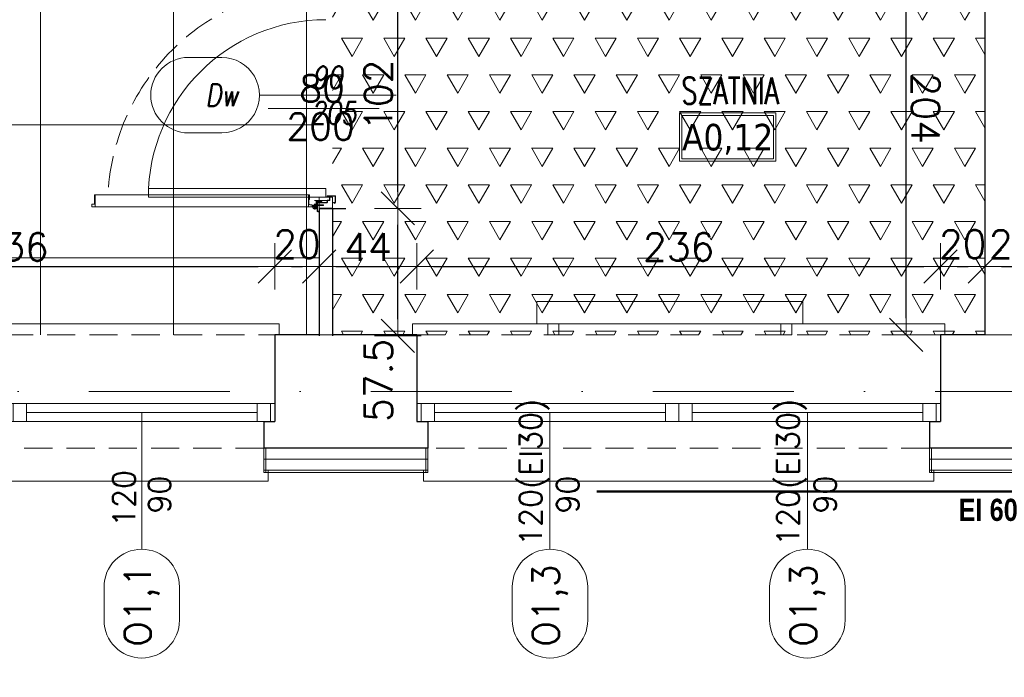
# Model space of a CAD drawing. Header units: millimetres. Extents: x 28291 to 177760, y -399809 to -170937.
# Tile 96 of 256: x 49371 to 49814, y -195729 to -195433. Entities that reach past the tile are written whole.
import ezdxf
from ezdxf.enums import TextEntityAlignment as Align

# ---------------------------------------------------------------- set-up
doc = ezdxf.new("R2010")
doc.units = ezdxf.units.MM
for name, pattern in [('2_3', [1, 0.5, -0.5]), ('CENTER', [0.6, 0.375, -0.075, 0.075, -0.075]), ('DASHDOT', [25.4, 12.7, -6.35, 0, -6.35]), ('HIDDEN', [9.525, 6.35, -3.175]), ('Hidden Line', [391.222223, 282.222223, -109])]:
    doc.linetypes.add(name, pattern=pattern)
doc.layers.get('0').update_dxf_attribs({"lineweight": 0})
for name, color, linetype, lineweight in [('! WYPOSAŻENIE', 252, 'Continuous', 5), ('!! 0_ Istn-sciany', 3, 'Continuous', 30), ('!! 0_ Istn-widok', 1, 'Continuous', 15), ('!! 0_Istn-cienka', 4, 'Continuous', 9), ('!! 0_Opis_pom', 9, 'Continuous', 13), ('!! 1  WYDZIELENIE PPOŻ', 252, 'Continuous', 0), ('!! 2_Drzwi - nowe remont', 33, 'Continuous', 9), ('!! 2_drzwi opis', 151, 'Continuous', 9), ('!! 2_posadzki gres 2 - komu', 200, 'Continuous', 9), ('!! 2_posadzki winyle 1', 31, 'Continuous', 9), ('!! wymiary osi', 250, 'Continuous', 9), ('0-osie-liniA', 14, 'DASHDOT', 5)]:
    doc.layers.add(name, color=color, linetype=linetype, lineweight=lineweight)
for name, color, linetype, lineweight, true_color in [('!! 0_ Istn-okna - wymienione', 9, 'Continuous', 13, 0x808080), ('!! 0_Opis_okna - zrealizowane', 7, 'Continuous', 15, 0xb3b3b3), ('!! 1_tynk zewn nowy wykon.', 7, 'Continuous', 13, 0x949494), ('!! 2_remont ocieplenie wykon', 7, 'Continuous', 13, 0x949494)]:
    doc.layers.add(name, color=color, linetype=linetype, lineweight=lineweight, true_color=true_color)
doc.layers.add('!! 0_Istn-grzejniki', color=7, linetype='Continuous', lineweight=0, plot=False)
doc.layers.add('!! 2_WYBURZENIA DO REMONTU', color=7, linetype='Continuous', lineweight=0, true_color=0x4d4d4d, plot=False)
doc.styles.add('50', font='ROMANS.shx', dxfattribs={"width": 0.8, "height": 10})
doc.styles.add('ARCHETYP', font='romans.shx', dxfattribs={"height": 15})
doc.styles.add('ARIAL', font='tahoma.ttf')
doc.styles.add('STYLE7', font='ARIALNB.TTF')
doc.styles.add('TXT', font='simplex.shx')
doc.linetypes.add('ZIGZAG', pattern='A,0.00254,-5.08,[131,ltypeshp.shx,S=5.08,R=0,X=-5.08,Y=0],-10.16,[131,ltypeshp.shx,S=5.08,R=180,X=5.08,Y=0],-5.08', length=20.32254)
doc.dimstyles.new('DIM50', dxfattribs={"dimscale": 5, "dimtxt": 2.5, "dimasz": 1.5, "dimexe": 0, "dimexo": 0, "dimgap": 0.5, "dimtad": 1, "dimdec": 4, "dimrnd": 0.5, "dimdsep": 46, "dimtxsty": 'TXT', "dimblk1": 'TICK1', "dimblk2": 'TICK1', "dimsah": 1, "dimcen": 0, "dimse1": 1, "dimse2": 1, "dimclrd": 1, "dimclre": 7, "dimclrt": 9, "dimadec": 0, "dimazin": 0, "dimtfac": 1, "dimtdec": 4, "dimtmove": 2, "dimatfit": 3, "dimldrblk": 'TICK1', "dimfxl": 1, "dimtolj": 1, "dimarcsym": 0})

# ---------------------------------------------------------------- blocks, each defined once
blk = doc.blocks.new('BLOK OSI')
at = {"layer": '0-osie-liniA', "ltscale": 5}
blk.add_lwpolyline([(48639.33021, -195663.0883), (55424.2848, -195663.0883)], dxfattribs=at)
blk = doc.blocks.new('zaw-dr-90-p')
at = {"color": 2, "linetype": 'CENTER', "ltscale": 0.2}
for p, q in [((12, 0), (-12, 0)), ((0, 12), (0, -12)), ((24.5, 24), (31, 24)), ((24.5, 19), (31, 19))]:
    blk.add_line(p, q, dxfattribs=at)
at = {"ltscale": 0.2}
for p, q in [((10, 12), (6.5, 12)), ((10, 0), (10, 6.5))]:
    blk.add_line(p, q, dxfattribs=at)
blk.add_lwpolyline([(0, 6.5), (23.5, 6.5, 0.414214), (28, 11), (28, 31), (24.5, 31), (24.5, 11, -0.414214), (23.5, 10), (0, 10, 4.561698), (7.6, 6.5), (4.9, 4.2)], format="xyb", dxfattribs=at)
blk.add_lwpolyline([(-0.2, -0.2), (-2.5, -0.2), (-2.5, 0.2), (-0.2, 0.2), (-0.2, 2.5), (0.2, 2.5), (0.2, 0.2), (2.8, 0.2), (2.8, -0.2), (0.2, -0.2), (0.2, -2.8), (-0.2, -2.8)], close=True)
blk.add_lwpolyline([(10, 10), (10, 39), (6.5, 39), (6.5, 10)], dxfattribs=at)
blk.add_circle((0, 0), 6.5, dxfattribs=at)
blk = doc.blocks.new('drzwi 90- sc 12')
for p, q in [((-13620.32, 20410.16), (-13620.32, 20313.77)), ((-13614.92, 20409.86), (-13620.32, 20409.86)), ((-13616.12, 20410.26), (-13620.22, 20410.26)), ((-13616.12, 20410.26), (-13620, 20410.26)), ((-13618.17, 20410.26), (-13616.22, 20410.26)), ((-13618.17, 20410.26), (-13616.22, 20410.26)), ((-13616.12, 20410.26), (-13616.12, 20411.46)), ((-13616.12, 20411.46), (-13615.02, 20411.46)), ((-13614.92, 20411.36), (-13614.92, 20313.77)), ((-13620.32, 20313.47), (-13620.32, 20317.97)), ((-13614.92, 20312.27), (-13614.92, 20317.97)), ((-13614.92, 20313.77), (-13620.32, 20313.77)), ((-13618.22, 20313.37), (-13620.22, 20313.37)), ((-13618.22, 20313.67), (-13618.22, 20313.37)), ((-13618.22, 20313.67), (-13616.42, 20313.67)), ((-13617.77, 20311.12), (-13617.77, 20305.72)), ((-13617.77, 20311.12), (-13617.77, 20305.72)), ((-13616.17, 20309.92), (-13616.17, 20311.02)), ((-13615.92, 20313.17), (-13615.92, 20312.17)), ((-13615.92, 20312.17), (-13615.02, 20312.17)), ((-13715.57, 20308.32), (-13715.57, 20308.56)), ((-13715.57, 20307.69), (-13715.57, 20308.56)), ((-13715.57, 20307.82), (-13715.57, 20308.56)), ((-13715.57, 20307.72), (-13715.37, 20307.72)), ((-13616.17, 20309.92), (-13617.37, 20309.92)), ((-13715.77, 20301.96), (-13716.27, 20301.96)), ((-13616.77, 20301.96), (-13616.27, 20301.96))]:
    blk.add_line(p, q)
for points in [[(-13665.27, 20284.96), (-13665.27, 20325.83)], [(-13615.57, 20309.64), (-13615.32, 20309.64), (-13615.32, 20309.82), (-13616.32, 20309.82), (-13616.32, 20309.64), (-13615.92, 20309.64)]]:
    blk.add_lwpolyline(points)
at = {"lineweight": 30}
for points in [[(-13716.27, 20308.92), (-13721.27, 20308.92)], [(-13716.27, 20308.92), (-13716.27, 20296.92)], [(-13614.27, 20308.92), (-13609.27, 20308.92)], [(-13614.27, 20308.92), (-13614.27, 20296.92)]]:
    blk.add_lwpolyline(points, dxfattribs=at)
at = {"ltscale": 0.2}
for points in [[(-13715.57, 20307.51), (-13715.57, 20309.48, 0.414214), (-13715.91, 20309.82), (-13719.43, 20309.82, 0.414214), (-13719.77, 20309.48), (-13719.77, 20308.92), (-13719.59, 20308.92), (-13719.59, 20309.48, -0.414214), (-13719.43, 20309.64), (-13716.97, 20309.64)], [(-13716.97, 20309.64), (-13715.91, 20309.64, -0.414214), (-13715.75, 20309.48), (-13715.75, 20307.51)], [(-13715.75, 20307.76), (-13715.75, 20305.58, 0.414214), (-13715.41, 20305.24), (-13714.96, 20305.24, -0.414214), (-13714.8, 20305.08), (-13714.8, 20304.48, 0.414214), (-13714.46, 20304.14), (-13713.28, 20304.14, 0.414214), (-13712.94, 20304.48), (-13712.94, 20305.15, -1), (-13712.75, 20305.15), (-13712.75, 20301.96, -0.414214), (-13712.91, 20301.8), (-13715.43, 20301.8, -0.414214), (-13715.59, 20301.96), (-13715.59, 20302.52), (-13715.77, 20302.52), (-13715.77, 20301.96, 0.414214), (-13715.43, 20301.62), (-13712.91, 20301.62, 0.414214), (-13712.57, 20301.96), (-13712.57, 20305.15, 1), (-13713.12, 20305.15), (-13713.12, 20304.48, -0.414214), (-13713.28, 20304.32), (-13714.46, 20304.32, -0.414214), (-13714.62, 20304.48), (-13714.62, 20305.08, 0.414214), (-13714.96, 20305.42), (-13715.41, 20305.42, -0.414214), (-13715.57, 20305.58), (-13715.57, 20307.64)], [(-13615.92, 20309.64), (-13616.63, 20309.64, 0.414214), (-13616.79, 20309.48), (-13616.79, 20305.58, -0.414214), (-13617.13, 20305.24), (-13617.58, 20305.24, 0.414214), (-13617.74, 20305.08), (-13617.74, 20304.48, -0.414214), (-13618.08, 20304.14), (-13619.26, 20304.14, -0.414214), (-13619.6, 20304.48), (-13619.6, 20305.15, 1), (-13619.79, 20305.15), (-13619.79, 20301.96, 0.414214), (-13619.63, 20301.8), (-13617.11, 20301.8, 0.414214), (-13616.95, 20301.96), (-13616.95, 20302.52), (-13616.77, 20302.52), (-13616.77, 20301.96, -0.414214), (-13617.11, 20301.62), (-13619.63, 20301.62, -0.414214), (-13619.97, 20301.96), (-13619.97, 20305.15, -1), (-13619.42, 20305.15), (-13619.42, 20304.48, 0.414214), (-13619.26, 20304.32), (-13618.08, 20304.32, 0.414214), (-13617.92, 20304.48), (-13617.92, 20305.08, -0.414214), (-13617.58, 20305.42), (-13617.13, 20305.42, 0.414214), (-13616.97, 20305.58), (-13616.97, 20309.48, -0.414214), (-13616.63, 20309.82), (-13613.11, 20309.82, -0.414214), (-13612.77, 20309.48), (-13612.77, 20308.92), (-13612.95, 20308.92), (-13612.95, 20309.48, 0.414214), (-13613.11, 20309.64), (-13615.57, 20309.64)]]:
    blk.add_lwpolyline(points, format="xyb", dxfattribs=at)
blk.add_lwpolyline([(-13616.79, 20308.82), (-13616.97, 20308.82), (-13616.97, 20307.42), (-13616.79, 20307.42)], close=True)
for centre, radius, start, end in [((-13620.22, 20410.16), 0.1, 90, 180), ((-13615.02, 20411.36), 0.1, 0, 90), ((-13620.22, 20313.47), 0.1, 180, 270), ((-13616.42, 20313.17), 0.5, 0, 90), ((-13616.27, 20311.02), 0.1, 0, 90), ((-13615.02, 20312.27), 0.1, 270, 0)]:
    blk.add_arc(centre, radius, start, end)
at = {"linetype": 'Hidden Line', "lineweight": 9, "ltscale": 0.05}
blk.add_arc((-13615.5, 20305.14), 99.12, 94.8005, 177.6944, dxfattribs=at)
at = {"xscale": 0.09999999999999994, "yscale": 0.09999999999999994, "zscale": 0.09999999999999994, "rotation": 180.0000000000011}
blk.add_blockref('zaw-dr-90-p', (-13614.92, 20310.92), dxfattribs=at)
blk = doc.blocks.new('1_ok-opis')
blk.add_line((0, 111.61), (0, 50))
for points in [[(-17, 128.61), (-17, 143.61)], [(17, 128.61), (17, 143.61)]]:
    blk.add_lwpolyline(points)
for centre, start, end in [((0, 143.61), 0, 180), ((0, 128.61), 180, 0)]:
    blk.add_arc(centre, 17, start, end)
at = {"style": 'ARCHETYP'}
for tag, height, rotation, p in [('NR', 12, 90, (0, 136.9)), ('NR', 12, 270, (0, 136.9)), ('SZEROKOŚĆ', 10, 90, (-8, 78.29)), ('SZEROKOŚĆ', 10, 270, (8, 78.29)), ('WYSOKOŚĆ', 10, 270, (-8, 78.29)), ('WYSOKOŚĆ', 10, 90, (8, 78.29))]:
    blk.add_attdef(tag, text='', height=height, rotation=rotation, dxfattribs=at).set_placement(p, align=Align.MIDDLE)
blk = doc.blocks.new('TICK1')
at = {"color": 0}
for p, q in [((0, -1.4), (0, 1.4)), ((0, 0), (-1, 0))]:
    blk.add_line(p, q, dxfattribs=at)
at = {"color": 2}
blk.add_line((-1, -1), (1, 1), dxfattribs=at)
blk = doc.blocks.new('*D2272')
at = {"layer": '!! wymiary osi', "color": 1, "lineweight": -2, "transparency": 16777216}
blk.add_line((50097.21, -194587.79), (49231.21, -194587.79), dxfattribs=at)
at = {"layer": 'DEFPOINTS', "color": 0, "transparency": 16777216}
for p in [(49223.71, -194587.79), (50104.71, -194639.09), (49223.71, -195576.34)]:
    blk.add_point(p, dxfattribs=at)
at = {"layer": '!! wymiary osi', "color": 1, "lineweight": -2, "transparency": 16777216, "xscale": 7.5, "yscale": 7.5, "zscale": 7.5, "rotation": 180}
blk.add_blockref('TICK1', (49223.71, -194587.79), dxfattribs=at)
at = {"layer": '!! wymiary osi', "color": 1, "lineweight": -2, "transparency": 16777216, "xscale": 7.5, "yscale": 7.5, "zscale": 7.5}
blk.add_blockref('TICK1', (50104.71, -194587.79), dxfattribs=at)
at = {"layer": '!! wymiary osi', "color": 9, "transparency": 16777216, "insert": (49664.21, -194579.04), "char_height": 12.5, "attachment_point": 5, "style": 'TXT'}
blk.add_mtext('\\A1;881', dxfattribs=at)
blk = doc.blocks.new('*D2290')
at = {"layer": '!! wymiary osi', "color": 1, "lineweight": -2, "transparency": 16777216}
blk.add_line((48888.21, -195854.74), (51948.21, -195854.74), dxfattribs=at)
at = {"layer": 'DEFPOINTS', "color": 0, "transparency": 16777216}
for p in [(48880.71, -195636.59), (51955.71, -195636.59), (51955.71, -195854.74)]:
    blk.add_point(p, dxfattribs=at)
at = {"layer": '!! wymiary osi', "color": 1, "lineweight": -2, "transparency": 16777216, "xscale": 7.5, "yscale": 7.5, "zscale": 7.5, "rotation": 180}
blk.add_blockref('TICK1', (48880.71, -195854.74), dxfattribs=at)
at = {"layer": '!! wymiary osi', "color": 1, "lineweight": -2, "transparency": 16777216, "xscale": 7.5, "yscale": 7.5, "zscale": 7.5}
blk.add_blockref('TICK1', (51955.71, -195854.74), dxfattribs=at)
at = {"layer": '!! wymiary osi', "color": 9, "transparency": 16777216, "insert": (50418.21, -195845.99), "char_height": 12.5, "attachment_point": 5, "style": 'TXT'}
blk.add_mtext('\\A1;3075', dxfattribs=at)
blk = doc.blocks.new('*D2298')
at = {"layer": '!! wymiary osi', "color": 1, "lineweight": -2, "transparency": 16777216}
blk.add_line((49237.21, -195825.86), (49498.21, -195825.86), dxfattribs=at)
at = {"layer": 'DEFPOINTS', "color": 0, "transparency": 16777216}
for p in [(49229.71, -195574.59), (49505.71, -195575.09), (49505.71, -195825.86)]:
    blk.add_point(p, dxfattribs=at)
at = {"layer": '!! wymiary osi', "color": 1, "lineweight": -2, "transparency": 16777216, "xscale": 7.5, "yscale": 7.5, "zscale": 7.5, "rotation": 180}
blk.add_blockref('TICK1', (49229.71, -195825.86), dxfattribs=at)
at = {"layer": '!! wymiary osi', "color": 1, "lineweight": -2, "transparency": 16777216, "xscale": 7.5, "yscale": 7.5, "zscale": 7.5}
blk.add_blockref('TICK1', (49505.71, -195825.86), dxfattribs=at)
at = {"layer": '!! wymiary osi', "color": 9, "transparency": 16777216, "insert": (49367.71, -195817.11), "char_height": 12.5, "attachment_point": 5, "style": 'TXT'}
blk.add_mtext('\\A1;276', dxfattribs=at)
blk = doc.blocks.new('*D2299')
at = {"layer": '!! wymiary osi', "color": 1, "lineweight": -2, "transparency": 16777216}
for p, q in [((49498.21, -195825.86), (49490.71, -195825.86)), ((49505.71, -195825.86), (49511.71, -195825.86)), ((49519.21, -195825.86), (49526.71, -195825.86))]:
    blk.add_line(p, q, dxfattribs=at)
at = {"layer": 'DEFPOINTS', "color": 0, "transparency": 16777216}
for p in [(49505.71, -195575.09), (49511.71, -195575.09), (49511.71, -195825.86)]:
    blk.add_point(p, dxfattribs=at)
at = {"layer": '!! wymiary osi', "color": 1, "lineweight": -2, "transparency": 16777216, "xscale": 7.5, "yscale": 7.5, "zscale": 7.5}
blk.add_blockref('TICK1', (49505.71, -195825.86), dxfattribs=at)
at = {"layer": '!! wymiary osi', "color": 1, "lineweight": -2, "transparency": 16777216, "xscale": 7.5, "yscale": 7.5, "zscale": 7.5, "rotation": 180}
blk.add_blockref('TICK1', (49511.71, -195825.86), dxfattribs=at)
at = {"layer": '!! wymiary osi', "color": 9, "transparency": 16777216, "insert": (49508.71, -195848.36), "char_height": 12.5, "attachment_point": 5, "style": 'TXT'}
blk.add_mtext('\\A1;6', dxfattribs=at)
blk = doc.blocks.new('*D2300')
at = {"layer": '!! wymiary osi', "color": 1, "lineweight": -2, "transparency": 16777216}
blk.add_line((49519.21, -195825.86), (49798.21, -195825.86), dxfattribs=at)
at = {"layer": 'DEFPOINTS', "color": 0, "transparency": 16777216}
for p in [(49511.71, -195575.09), (49805.71, -195574.59), (49805.71, -195825.86)]:
    blk.add_point(p, dxfattribs=at)
at = {"layer": '!! wymiary osi', "color": 1, "lineweight": -2, "transparency": 16777216, "xscale": 7.5, "yscale": 7.5, "zscale": 7.5, "rotation": 180}
blk.add_blockref('TICK1', (49511.71, -195825.86), dxfattribs=at)
at = {"layer": '!! wymiary osi', "color": 1, "lineweight": -2, "transparency": 16777216, "xscale": 7.5, "yscale": 7.5, "zscale": 7.5}
blk.add_blockref('TICK1', (49805.71, -195825.86), dxfattribs=at)
at = {"layer": '!! wymiary osi', "color": 9, "transparency": 16777216, "insert": (49658.71, -195817.11), "char_height": 12.5, "attachment_point": 5, "style": 'TXT'}
blk.add_mtext('\\A1;294', dxfattribs=at)
blk = doc.blocks.new('*D2301')
at = {"layer": '!! wymiary osi', "color": 1, "lineweight": -2, "transparency": 16777216}
blk.add_line((49813.21, -195825.86), (49823.21, -195825.86), dxfattribs=at)
at = {"layer": 'DEFPOINTS', "color": 0, "transparency": 16777216}
for p in [(49805.71, -195574.59), (49830.71, -195574.59), (49830.71, -195825.86)]:
    blk.add_point(p, dxfattribs=at)
at = {"layer": '!! wymiary osi', "color": 1, "lineweight": -2, "transparency": 16777216, "xscale": 7.5, "yscale": 7.5, "zscale": 7.5, "rotation": 180}
blk.add_blockref('TICK1', (49805.71, -195825.86), dxfattribs=at)
at = {"layer": '!! wymiary osi', "color": 1, "lineweight": -2, "transparency": 16777216, "xscale": 7.5, "yscale": 7.5, "zscale": 7.5}
blk.add_blockref('TICK1', (49830.71, -195825.86), dxfattribs=at)
at = {"layer": '!! wymiary osi', "color": 9, "transparency": 16777216, "insert": (49818.21, -195848.36), "char_height": 12.5, "attachment_point": 5, "style": 'TXT'}
blk.add_mtext('\\A1;25', dxfattribs=at)
blk = doc.blocks.new('*D2312')
at = {"layer": '!! wymiary osi', "color": 1, "lineweight": -2, "transparency": 16777216}
blk.add_line((49541.15, -195567.59), (49541.15, -195525.09), dxfattribs=at)
at = {"layer": 'DEFPOINTS', "color": 0, "transparency": 16777216}
for p in [(49511.71, -195517.59), (49541.15, -195517.59), (49511.71, -195575.09)]:
    blk.add_point(p, dxfattribs=at)
at = {"layer": '!! wymiary osi', "color": 1, "lineweight": -2, "transparency": 16777216, "xscale": 7.5, "yscale": 7.5, "zscale": 7.5}
for p, rotation in [((49541.15, -195517.59), 90), ((49541.15, -195575.09), 270)]:
    blk.add_blockref('TICK1', p, dxfattribs=dict(at, rotation=rotation))
at = {"layer": '!! wymiary osi', "color": 9, "transparency": 16777216, "insert": (49532.4, -195595.09), "char_height": 12.5, "attachment_point": 5, "rotation": 90, "style": 'TXT'}
blk.add_mtext('\\A1;57.5', dxfattribs=at)
blk = doc.blocks.new('*D2313')
at = {"layer": '!! wymiary osi', "color": 1, "lineweight": -2, "transparency": 16777216}
blk.add_line((49541.15, -195510.09), (49541.15, -195423.09), dxfattribs=at)
at = {"layer": 'DEFPOINTS', "color": 0, "transparency": 16777216}
for p in [(49511.71, -195415.59), (49541.15, -195415.59), (49511.71, -195517.59)]:
    blk.add_point(p, dxfattribs=at)
at = {"layer": '!! wymiary osi', "color": 1, "lineweight": -2, "transparency": 16777216, "xscale": 7.5, "yscale": 7.5, "zscale": 7.5}
for p, rotation in [((49541.15, -195415.59), 90), ((49541.15, -195517.59), 270)]:
    blk.add_blockref('TICK1', p, dxfattribs=dict(at, rotation=rotation))
at = {"layer": '!! wymiary osi', "color": 9, "transparency": 16777216, "insert": (49532.4, -195466.59), "char_height": 12.5, "attachment_point": 5, "rotation": 90, "style": 'TXT'}
blk.add_mtext('\\A1;102', dxfattribs=at)
blk = doc.blocks.new('*D2333')
at = {"layer": '!! wymiary osi', "color": 1, "lineweight": -2, "transparency": 16777216}
blk.add_line((49257.21, -195543.73), (49478.21, -195543.73), dxfattribs=at)
at = {"layer": 'DEFPOINTS', "color": 0, "transparency": 16777216}
for p in [(49485.71, -195543.73), (49249.71, -195604.59), (49485.71, -195604.59)]:
    blk.add_point(p, dxfattribs=at)
at = {"layer": '!! wymiary osi', "color": 1, "lineweight": -2, "transparency": 16777216, "xscale": 7.5, "yscale": 7.5, "zscale": 7.5, "rotation": 180}
blk.add_blockref('TICK1', (49249.71, -195543.73), dxfattribs=at)
at = {"layer": '!! wymiary osi', "color": 1, "lineweight": -2, "transparency": 16777216, "xscale": 7.5, "yscale": 7.5, "zscale": 7.5}
blk.add_blockref('TICK1', (49485.71, -195543.73), dxfattribs=at)
at = {"layer": '!! wymiary osi', "color": 9, "transparency": 16777216, "insert": (49367.71, -195534.98), "char_height": 12.5, "attachment_point": 5, "style": 'TXT'}
blk.add_mtext('\\A1;236', dxfattribs=at)
blk = doc.blocks.new('*D2334')
at = {"layer": '!! wymiary osi', "color": 1, "lineweight": -2, "transparency": 16777216}
blk.add_line((49493.21, -195543.73), (49498.21, -195543.73), dxfattribs=at)
at = {"layer": 'DEFPOINTS', "color": 0, "transparency": 16777216}
for p in [(49505.71, -195543.73), (49485.71, -195604.59), (49505.71, -195604.59)]:
    blk.add_point(p, dxfattribs=at)
at = {"layer": '!! wymiary osi', "color": 1, "lineweight": -2, "transparency": 16777216, "xscale": 7.5, "yscale": 7.5, "zscale": 7.5, "rotation": 180}
blk.add_blockref('TICK1', (49485.71, -195543.73), dxfattribs=at)
at = {"layer": '!! wymiary osi', "color": 1, "lineweight": -2, "transparency": 16777216, "xscale": 7.5, "yscale": 7.5, "zscale": 7.5}
blk.add_blockref('TICK1', (49505.71, -195543.73), dxfattribs=at)
at = {"layer": '!! wymiary osi', "color": 9, "transparency": 16777216, "insert": (49495.71, -195533.73), "char_height": 12.5, "attachment_point": 5, "style": 'TXT'}
blk.add_mtext('\\A1;20', dxfattribs=at)
blk = doc.blocks.new('*D2335')
at = {"layer": '!! wymiary osi', "color": 1, "lineweight": -2, "transparency": 16777216}
blk.add_line((49513.21, -195543.73), (49542.21, -195543.73), dxfattribs=at)
at = {"layer": 'DEFPOINTS', "color": 0, "transparency": 16777216}
for p in [(49549.71, -195543.73), (49505.71, -195604.59), (49549.71, -195604.59)]:
    blk.add_point(p, dxfattribs=at)
at = {"layer": '!! wymiary osi', "color": 1, "lineweight": -2, "transparency": 16777216, "xscale": 7.5, "yscale": 7.5, "zscale": 7.5, "rotation": 180}
blk.add_blockref('TICK1', (49505.71, -195543.73), dxfattribs=at)
at = {"layer": '!! wymiary osi', "color": 1, "lineweight": -2, "transparency": 16777216, "xscale": 7.5, "yscale": 7.5, "zscale": 7.5}
blk.add_blockref('TICK1', (49549.71, -195543.73), dxfattribs=at)
at = {"layer": '!! wymiary osi', "color": 9, "transparency": 16777216, "insert": (49527.71, -195534.98), "char_height": 12.5, "attachment_point": 5, "style": 'TXT'}
blk.add_mtext('\\A1;44', dxfattribs=at)
blk = doc.blocks.new('*D2336')
at = {"layer": '!! wymiary osi', "color": 1, "lineweight": -2, "transparency": 16777216}
blk.add_line((49557.21, -195543.73), (49778.21, -195543.73), dxfattribs=at)
at = {"layer": 'DEFPOINTS', "color": 0, "transparency": 16777216}
for p in [(49785.71, -195543.73), (49549.71, -195604.59), (49785.71, -195604.59)]:
    blk.add_point(p, dxfattribs=at)
at = {"layer": '!! wymiary osi', "color": 1, "lineweight": -2, "transparency": 16777216, "xscale": 7.5, "yscale": 7.5, "zscale": 7.5, "rotation": 180}
blk.add_blockref('TICK1', (49549.71, -195543.73), dxfattribs=at)
at = {"layer": '!! wymiary osi', "color": 1, "lineweight": -2, "transparency": 16777216, "xscale": 7.5, "yscale": 7.5, "zscale": 7.5}
blk.add_blockref('TICK1', (49785.71, -195543.73), dxfattribs=at)
at = {"layer": '!! wymiary osi', "color": 9, "transparency": 16777216, "insert": (49667.71, -195534.98), "char_height": 12.5, "attachment_point": 5, "style": 'TXT'}
blk.add_mtext('\\A1;236', dxfattribs=at)
blk = doc.blocks.new('*D2337')
at = {"layer": '!! wymiary osi', "color": 1, "lineweight": -2, "transparency": 16777216}
blk.add_line((49793.21, -195543.73), (49798.21, -195543.73), dxfattribs=at)
at = {"layer": 'DEFPOINTS', "color": 0, "transparency": 16777216}
for p in [(49805.71, -195543.73), (49785.71, -195604.59), (49805.71, -195604.59)]:
    blk.add_point(p, dxfattribs=at)
at = {"layer": '!! wymiary osi', "color": 1, "lineweight": -2, "transparency": 16777216, "xscale": 7.5, "yscale": 7.5, "zscale": 7.5, "rotation": 180}
blk.add_blockref('TICK1', (49785.71, -195543.73), dxfattribs=at)
at = {"layer": '!! wymiary osi', "color": 1, "lineweight": -2, "transparency": 16777216, "xscale": 7.5, "yscale": 7.5, "zscale": 7.5}
blk.add_blockref('TICK1', (49805.71, -195543.73), dxfattribs=at)
at = {"layer": '!! wymiary osi', "color": 9, "transparency": 16777216, "insert": (49795.71, -195533.73), "char_height": 12.5, "attachment_point": 5, "style": 'TXT'}
blk.add_mtext('\\A1;20', dxfattribs=at)
blk = doc.blocks.new('*D2338')
at = {"layer": '!! wymiary osi', "color": 1, "lineweight": -2, "transparency": 16777216}
blk.add_line((49813.21, -195543.73), (49823.21, -195543.73), dxfattribs=at)
at = {"layer": 'DEFPOINTS', "color": 0, "transparency": 16777216}
for p in [(49830.71, -195543.73), (49830.71, -195574.59), (49805.71, -195604.59)]:
    blk.add_point(p, dxfattribs=at)
at = {"layer": '!! wymiary osi', "color": 1, "lineweight": -2, "transparency": 16777216, "xscale": 7.5, "yscale": 7.5, "zscale": 7.5, "rotation": 180}
blk.add_blockref('TICK1', (49805.71, -195543.73), dxfattribs=at)
at = {"layer": '!! wymiary osi', "color": 1, "lineweight": -2, "transparency": 16777216, "xscale": 7.5, "yscale": 7.5, "zscale": 7.5}
blk.add_blockref('TICK1', (49830.71, -195543.73), dxfattribs=at)
at = {"layer": '!! wymiary osi', "color": 9, "transparency": 16777216, "insert": (49818.21, -195533.73), "char_height": 12.5, "attachment_point": 5, "style": 'TXT'}
blk.add_mtext('\\A1;25', dxfattribs=at)
blk = doc.blocks.new('*D4088')
at = {"layer": '!! wymiary osi', "color": 1, "lineweight": -2, "transparency": 16777216}
blk.add_line((49770.19, -195567.09), (49770.19, -195377.92), dxfattribs=at)
at = {"layer": 'DEFPOINTS', "color": 0, "transparency": 16777216}
for p in [(49770.19, -195370.42), (49805.71, -195370.42), (49805.71, -195574.59)]:
    blk.add_point(p, dxfattribs=at)
at = {"layer": '!! wymiary osi', "color": 1, "lineweight": -2, "transparency": 16777216, "xscale": 7.5, "yscale": 7.5, "zscale": 7.5}
for p, rotation in [((49770.19, -195370.42), 90), ((49770.19, -195574.59), 270)]:
    blk.add_blockref('TICK1', p, dxfattribs=dict(at, rotation=rotation))
at = {"layer": '!! wymiary osi', "color": 9, "transparency": 16777216, "insert": (49778.94, -195472.5), "char_height": 12.5, "attachment_point": 5, "rotation": 270, "style": 'TXT'}
blk.add_mtext('\\A1;204', dxfattribs=at)

msp = doc.modelspace()

# ---------------------------------------------------------------- hatches: boundary and pattern name
at = {"layer": '!! 2_posadzki gres 2 - komu', "linetype": 'Continuous'}
h = msp.add_hatch(dxfattribs=at)
h.set_pattern_fill('_USER', color=256, scale=60, double=1, pattern_type=0)
h.set_pattern_definition([(0, (0, 0), (0, 60), []), (90, (0, 0), (-60, 4e-15), [])])
h.paths.add_polyline_path([(50104.71142, -194926.5883), (50104.71142, -194651.5883), (48942.71142, -194651.5883), (48942.71142, -194908.5883), (49023.71142, -194908.5883), (49023.71142, -194926.5883), (49229.71142, -194926.5883), (49229.71142, -195574.5883), (49505.71142, -195574.5883), (49505.71142, -194926.5883), (49562.71142, -194926.5883), (49562.71142, -194908.5883), (49624.71142, -194908.5883), (49624.71142, -194926.5883)])
at = {"layer": '!! 2_posadzki winyle 1'}
h = msp.add_hatch(dxfattribs=at)
h.set_pattern_fill('TRIANG', color=256, scale=2, style=0)
h.paths.add_polyline_path([(49511.71142, -195370.42164), (49805.71142, -195370.42164), (49805.71142, -195574.5883), (49511.71142, -195574.5883)])

# ---------------------------------------------------------------- linework, layer by layer
at = {"layer": '!! 0_ Istn-okna - wymienione'}
for points in [[(49249.71142, -195605.5883), (49485.71142, -195605.5883)], [(49549.71142, -195605.5883), (49785.71142, -195605.5883)], [(49249.71142, -195613.5883), (49485.71142, -195613.5883)], [(49373.71142, -195609.5883), (49477.71142, -195609.5883)], [(49549.71142, -195613.5883), (49785.71142, -195613.5883)], [(49557.71142, -195609.5883), (49661.71142, -195609.5883)], [(49673.71142, -195609.5883), (49777.71142, -195609.5883)]]:
    msp.add_lwpolyline(points, dxfattribs=at)
for points in [[(49367.71142, -195613.5883), (49373.71142, -195613.5883), (49373.71142, -195605.5883), (49367.71142, -195605.5883)], [(49477.71142, -195613.5883), (49483.71142, -195613.5883), (49483.71142, -195605.5883), (49477.71142, -195605.5883)], [(49551.71142, -195613.5883), (49557.71142, -195613.5883), (49557.71142, -195605.5883), (49551.71142, -195605.5883)], [(49661.71142, -195613.5883), (49667.71142, -195613.5883), (49667.71142, -195605.5883), (49661.71142, -195605.5883)], [(49667.71142, -195613.5883), (49673.71142, -195613.5883), (49673.71142, -195605.5883), (49667.71142, -195605.5883)], [(49777.71142, -195613.5883), (49783.71142, -195613.5883), (49783.71142, -195605.5883), (49777.71142, -195605.5883)]]:
    msp.add_lwpolyline(points, close=True, dxfattribs=at)
at = {"layer": '!! 0_ Istn-sciany'}
msp.add_line((49805.71142, -195370.42164), (49805.71142, -195574.5883), dxfattribs=at)
for points in [[(49505.71142, -195517.5883), (49505.71142, -195575.0883)], [(49511.71142, -195517.5883), (49505.71142, -195517.5883)], [(49511.71142, -195517.5883), (49511.71142, -195575.0883)], [(49505.71142, -195574.5883), (49485.71142, -195574.5883)], [(49485.71142, -195574.5883), (49485.71142, -195613.5883)], [(49549.71142, -195574.5883), (49511.71142, -195574.5883)], [(49549.71142, -195574.5883), (49549.71142, -195613.5883)], [(49805.71142, -195574.5883), (49785.71142, -195574.5883)], [(49785.71142, -195574.5883), (49785.71142, -195613.5883)], [(49480.71142, -195613.5883), (49485.71142, -195613.5883)], [(49480.71142, -195613.5883), (49480.71142, -195625.5883)], [(49549.71142, -195613.5883), (49554.71142, -195613.5883)], [(49554.71142, -195613.5883), (49554.71142, -195625.5883)], [(49780.71142, -195613.5883), (49785.71142, -195613.5883)], [(49780.71142, -195613.5883), (49780.71142, -195625.5883)], [(49554.71142, -195625.5883), (49480.71142, -195625.5883)], [(49854.71142, -195625.5883), (49780.71142, -195625.5883)]]:
    msp.add_lwpolyline(points, dxfattribs=at)
at = {"layer": '!! 0_ Istn-widok'}
for points in [[(49247.71142, -195569.5883), (49487.71142, -195569.5883)], [(49487.71142, -195574.5883), (49487.71142, -195569.5883)], [(49547.71142, -195569.5883), (49787.71142, -195569.5883)], [(49547.71142, -195574.5883), (49547.71142, -195569.5883)], [(49787.71142, -195574.5883), (49787.71142, -195569.5883)], [(49511.71142, -195574.5883), (49505.71142, -195574.5883)], [(49805.71142, -195574.5883), (49830.71142, -195574.5883)], [(49482.71142, -195635.5883), (49482.71142, -195640.5883)], [(49552.71142, -195635.5883), (49552.71142, -195640.5883)], [(49782.71142, -195635.5883), (49782.71142, -195640.5883)], [(49482.71142, -195640.5883), (49252.71142, -195640.5883)], [(49782.71142, -195640.5883), (49552.71142, -195640.5883)]]:
    msp.add_lwpolyline(points, dxfattribs=at)
at = {"layer": '!! 0_Istn-cienka', "linetype": 'HIDDEN', "ltscale": 2}
for points in [[(49249.71142, -195574.5883), (49485.71142, -195574.5883)], [(49549.71142, -195574.5883), (49785.71142, -195574.5883)], [(49480.71142, -195625.5883), (49254.71142, -195625.5883)], [(49780.71142, -195625.5883), (49554.71142, -195625.5883)]]:
    msp.add_lwpolyline(points, dxfattribs=at)
at = {"layer": '!! 0_Istn-grzejniki'}
msp.add_lwpolyline([(49608.71142, -195574.5883), (49608.71142, -195569.5883), (49603.71142, -195569.5883), (49603.71142, -195559.5883), (49723.71142, -195559.5883), (49723.71142, -195569.5883), (49718.71142, -195569.5883), (49718.71142, -195574.5883), (49713.71142, -195574.5883), (49713.71142, -195569.5883), (49613.71142, -195569.5883), (49613.71142, -195574.5883)], close=True, dxfattribs=at)
at = {"layer": '!! 0_Opis_pom', "ltscale": 0.7}
for points in [[(49668.00592, -195496.38737), (49711.52592, -195496.38737), (49711.52592, -195474.62737), (49668.00592, -195474.62737)], [(49669.09392, -195495.29937), (49710.43792, -195495.29937), (49710.43792, -195475.71537), (49669.09392, -195475.71537)]]:
    msp.add_lwpolyline(points, close=True, dxfattribs=at)
at = {"layer": '!! 1  WYDZIELENIE PPOŻ', "color": 20, "linetype": '2_3', "ltscale": 10, "true_color": 0xf65c09, "const_width": 1}
msp.add_lwpolyline([(49830.71142, -195645.17639), (49630.71142, -195645.17639)], dxfattribs=at)
at = {"layer": '!! 1_tynk zewn nowy wykon.'}
for points in [[(49480.71142, -195625.5883), (49480.71142, -195636.5883)], [(49481.71142, -195625.5883), (49481.71142, -195636.5883)], [(49553.71142, -195625.5883), (49553.71142, -195636.5883)], [(49554.71142, -195625.5883), (49554.71142, -195636.5883)], [(49780.71142, -195625.5883), (49780.71142, -195636.5883)], [(49781.71142, -195625.5883), (49781.71142, -195636.5883)], [(49554.71142, -195635.5883), (49480.71142, -195635.5883)], [(49854.71142, -195635.5883), (49780.71142, -195635.5883)], [(49554.71142, -195636.5883), (49480.71142, -195636.5883)], [(49854.71142, -195636.5883), (49780.71142, -195636.5883)]]:
    msp.add_lwpolyline(points, dxfattribs=at)
at = {"layer": '!! 2_remont ocieplenie wykon', "linetype": 'ZIGZAG', "ltscale": 0.75}
for points in [[(49554.71142, -195630.5883), (49480.71142, -195630.5883)], [(49854.71142, -195630.5883), (49780.71142, -195630.5883)]]:
    msp.add_lwpolyline(points, dxfattribs=at)
at = {"layer": '!! 2_WYBURZENIA DO REMONTU'}
msp.add_lwpolyline([(49532.71142, -195472.5883), (49482.71142, -195472.5883)], dxfattribs=at)
for points in [[(49428.71142, -195508.5883), (49508.71142, -195508.5883), (49508.71142, -195512.5883), (49428.71142, -195512.5883)], [(49511.71142, -195512.5883), (49511.71142, -195517.5883), (49505.71142, -195517.5883), (49505.71142, -195512.5883)]]:
    msp.add_lwpolyline(points, close=True, dxfattribs=at)
msp.add_arc((49508.71142, -195512.5883), 80, 90, 180, dxfattribs=at)

# ---------------------------------------------------------------- block references
at = {"layer": '!! 0_ Istn-sciany'}
msp.add_blockref('BLOK OSI', (0, 63), dxfattribs=at)
at = {"layer": '!! 0_Opis_okna - zrealizowane'}
ref = msp.add_blockref('1_ok-opis', (49609.71142, -195559.5883), dxfattribs=dict(at, rotation=180))
ref.add_attrib('SZEROKOŚĆ', '120(EI30)', dxfattribs={"layer": '0', "height": 10, "rotation": 90, "style": 'ARCHETYP'}).set_placement((49601.71142, -195636.52526), align=Align.MIDDLE)
ref.add_attrib('WYSOKOŚĆ', '90', dxfattribs={"layer": '0', "height": 10, "rotation": 90, "style": 'ARCHETYP'}).set_placement((49617.71142, -195646.53526), align=Align.MIDDLE)
ref.add_attrib('NR', 'O1,3', dxfattribs={"layer": '0', "height": 12, "rotation": 90, "style": 'ARCHETYP'}).set_placement((49609.71142, -195696.48975), align=Align.MIDDLE)
ref = msp.add_blockref('1_ok-opis', (49725.71142, -195559.5883), dxfattribs=dict(at, rotation=180))
ref.add_attrib('SZEROKOŚĆ', '120(EI30)', dxfattribs={"layer": '0', "height": 10, "rotation": 90, "style": 'ARCHETYP'}).set_placement((49717.71142, -195636.52526), align=Align.MIDDLE)
ref.add_attrib('WYSOKOŚĆ', '90', dxfattribs={"layer": '0', "height": 10, "rotation": 90, "style": 'ARCHETYP'}).set_placement((49733.71142, -195646.53526), align=Align.MIDDLE)
ref.add_attrib('NR', 'O1,3', dxfattribs={"layer": '0', "height": 12, "rotation": 90, "style": 'ARCHETYP'}).set_placement((49725.71142, -195696.48975), align=Align.MIDDLE)
ref = msp.add_blockref('1_ok-opis', (49425.71142, -195559.5883), dxfattribs=dict(at, rotation=180))
ref.add_attrib('SZEROKOŚĆ', '120', dxfattribs={"layer": '0', "height": 10, "rotation": 90, "style": 'ARCHETYP'}).set_placement((49417.71142, -195648.30871), align=Align.MIDDLE)
ref.add_attrib('WYSOKOŚĆ', '90', dxfattribs={"layer": '0', "height": 10, "rotation": 90, "style": 'ARCHETYP'}).set_placement((49433.71142, -195646.53526), align=Align.MIDDLE)
ref.add_attrib('NR', 'O1,1', dxfattribs={"layer": '0', "height": 12, "rotation": 90, "style": 'ARCHETYP'}).set_placement((49425.71142, -195696.48975), align=Align.MIDDLE)
at = {"layer": '!! 2_Drzwi - nowe remont', "xscale": -1, "rotation": 90}
msp.add_blockref('drzwi 90- sc 12', (69814.63576, -209131.85801), dxfattribs=at)
at = {"layer": '!! 2_drzwi opis'}
ref = msp.add_blockref('1_ok-opis', (49590.37616, -195466.58834), dxfattribs=dict(at, rotation=90.00000361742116))
ref.add_attrib('WYSOKOŚĆ', '90 ', dxfattribs={"layer": '0', "height": 10, "rotation": 0.0000036, "style": '50', "oblique": 10, "width": 0.8}).set_placement((49512.08531, -195458.58834), align=Align.MIDDLE)
ref.add_attrib('SZEROKOŚĆ', '205', dxfattribs={"layer": '0', "height": 10, "rotation": 0.0000036, "style": '50', "oblique": 10, "width": 0.8}).set_placement((49512.08531, -195474.58834), align=Align.MIDDLE)
ref.add_attrib('NR', 'Dw', dxfattribs={"layer": '0', "height": 10, "rotation": 0.0000036, "style": '50', "oblique": 10, "width": 0.8}).set_placement((49461.76492, -195466.58835), align=Align.MIDDLE)

# ---------------------------------------------------------------- texts
at = {"layer": '! WYPOSAŻENIE', "color": 20, "true_color": 0xf65c09, "insert": (49793.8124, -195648.43656), "char_height": 10, "attachment_point": 1, "style": 'STYLE7'}
msp.add_mtext_dynamic_manual_height_columns('EI 60', width=58.1261145, gutter_width=75, heights=[0], dxfattribs=at)
at = {"layer": '!! 0_Opis_pom', "ltscale": 0.7, "style": 'TXT', "width": 0.7}
msp.add_text('SZATNIA', height=12, dxfattribs=at).set_placement((49690.88105, -195470.58106), align=Align.CENTER)
at = {"layer": '!! 0_Opis_pom', "ltscale": 0.7, "style": 'ARIAL'}
msp.add_attdef('A0,12', text='', height=11.968, dxfattribs=at).set_placement((49689.76592, -195485.50737), align=Align.MIDDLE_CENTER)
at = {"layer": '!! 2_WYBURZENIA DO REMONTU', "style": 'ARCHETYP'}
for s, p in [('80', (49496.68862, -195469.5883)), ('200', (49490.90735, -195486.73544))]:
    msp.add_text(s, height=12, rotation=360, dxfattribs=at).set_placement(p)

# ---------------------------------------------------------------- dimensions: what is measured, and where the dimension line sits
at = {"layer": '!! wymiary osi'}
for base, p1, p2, picture, middle in [((49223.71142, -194587.78872), (50104.71142, -194639.0883), (49223.71142, -195576.33887), '*D2272', (49664.21142, -194579.03872)), ((49485.71142, -195543.72628), (49249.71142, -195604.5883), (49485.71142, -195604.5883), '*D2333', (49367.71142, -195534.97628)), ((49505.71142, -195543.72628), (49485.71142, -195604.5883), (49505.71142, -195604.5883), '*D2334', (49495.71142, -195533.72628)), ((49549.71142, -195543.72628), (49505.71142, -195604.5883), (49549.71142, -195604.5883), '*D2335', (49527.71142, -195534.97628)), ((49785.71142, -195543.72628), (49549.71142, -195604.5883), (49785.71142, -195604.5883), '*D2336', (49667.71142, -195534.97628)), ((49805.71142, -195543.72628), (49785.71142, -195604.5883), (49805.71142, -195604.5883), '*D2337', (49795.71142, -195533.72628)), ((49830.71142, -195543.72628), (49805.71142, -195604.5883), (49830.71142, -195574.5883), '*D2338', (49818.21142, -195533.72628)), ((49505.71142, -195825.85653), (49229.71142, -195574.5883), (49505.71142, -195575.0883), '*D2298', (49367.71142, -195817.10653)), ((49511.71142, -195825.85653), (49505.71142, -195575.0883), (49511.71142, -195575.0883), '*D2299', (49508.71142, -195848.35653)), ((49805.71142, -195825.85653), (49511.71142, -195575.0883), (49805.71142, -195574.5883), '*D2300', (49658.71142, -195817.10653)), ((49830.71142, -195825.85653), (49805.71142, -195574.5883), (49830.71142, -195574.5883), '*D2301', (49818.21142, -195848.35653)), ((51955.71142, -195854.73717), (48880.71142, -195636.5883), (51955.71142, -195636.5883), '*D2290', (50418.21142, -195845.98717))]:
    dim = msp.add_linear_dim(base=base, p1=p1, p2=p2, dimstyle='DIM50', dxfattribs=at)
    dim.commit()
    dim.dimension.update_dxf_attribs({"geometry": picture, "text_midpoint": middle})
dim = msp.add_aligned_dim(p1=(49805.71142, -195574.5883), p2=(49805.71142, -195370.42164), distance=35.52528, dimstyle='DIM50', dxfattribs=at)
dim.commit()
dim.dimension.update_dxf_attribs({"geometry": '*D4088', "text_midpoint": (49778.93614, -195472.50497)})
dim = msp.add_linear_dim(base=(49541.15087, -195415.5883), p1=(49511.71142, -195517.5883), p2=(49511.71142, -195415.5883), angle=90, dimstyle='DIM50', dxfattribs=at)
dim.commit()
dim.dimension.update_dxf_attribs({"geometry": '*D2313', "text_midpoint": (49532.40087, -195466.5883)})
dim = msp.add_linear_dim(base=(49541.15087, -195517.5883), p1=(49511.71142, -195575.0883), p2=(49511.71142, -195517.5883), angle=90, dimstyle='DIM50', dxfattribs=at)
dim.commit()
dim.dimension.update_dxf_attribs({"geometry": '*D2312', "text_midpoint": (49532.40087, -195595.09417), "dimtype": 160})

doc.saveas('drawing.dxf')
